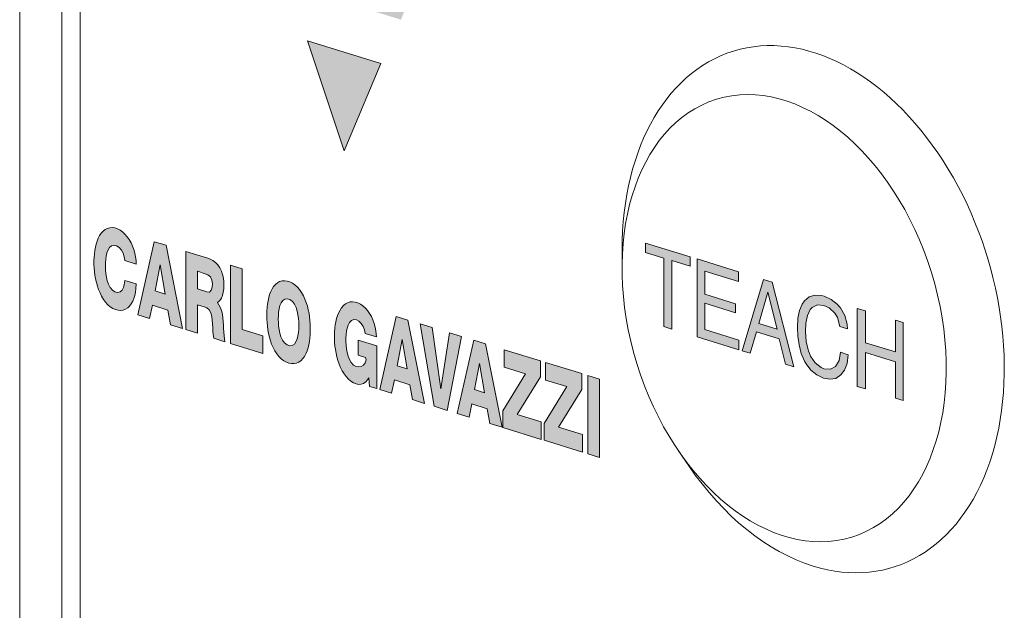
# Model space of a CAD drawing. Header units: millimetres. Extents: x -556 to 0, y 0 to 403.
# Tile 9 of 30: x -514 to -501, y 203 to 211. Entities that reach past the tile are written whole.
import ezdxf

# ---------------------------------------------------------------- set-up
doc = ezdxf.new("R2010")
doc.units = ezdxf.units.MM
doc.header["$LTSCALE"] = 2

# ---------------------------------------------------------------- blocks, each defined once
blk = doc.blocks.new('CGI1005-00')
h = blk.add_hatch(color=31)
h.dxf.hatch_style = 1
h.paths.add_polyline_path([(-508.56910341, 212.38628522), (-511.03535044, 213.14839746), (-510.54737605, 211.66232174), (-509.06266394, 211.20570789)])
h.paths.add_polyline_path([(-509.33299086, 210.61732208), (-510.3153036, 210.92087341), (-509.82492505, 209.44803528)])
h = blk.add_hatch(color=31)
h.dxf.hatch_style = 1
h.paths.add_polyline_path([(-512.70613504, 208.25497302), (-512.73334392, 208.29369444), (-512.76321506, 208.32830034), (-512.795292, 208.35812626), (-512.82906561, 208.38249791), (-512.86395558, 208.40070466), (-512.89927764, 208.41209829), (-512.93430353, 208.41675108), (-512.96830178, 208.41436935), (-513.00054059, 208.40491518), (-513.03041188, 208.38877901), (-513.05751189, 208.36666373), (-513.08164946, 208.33941333), (-513.10279875, 208.30786964), (-513.12103798, 208.27279029), (-513.13649842, 208.2348191), (-513.14933035, 208.19448764), (-513.1596835, 208.15223002), (-513.16769725, 208.1084012), (-513.17349692, 208.06329345), (-513.17719294, 208.01715127), (-513.17888189, 207.97018203), (-513.17864199, 207.92256333), (-513.1764583, 207.87443422), (-513.17224548, 207.82592682), (-513.16590417, 207.7771949), (-513.15732054, 207.72842155), (-513.14636627, 207.67983469), (-513.13289926, 207.63171855), (-513.11676871, 207.58443564), (-513.09782681, 207.53845202), (-513.07595112, 207.49436369), (-513.05108313, 207.4529172), (-513.02328288, 207.41500274), (-512.99278846, 207.38159313), (-512.96005687, 207.35361545), (-512.92573717, 207.33176572), (-512.89057328, 207.31635834), (-512.85526858, 207.30724768), (-512.82045487, 207.30454945), (-512.78684018, 207.30875324), (-512.75518492, 207.32004329), (-512.72618774, 207.33821386), (-512.70038356, 207.36268965), (-512.67807702, 207.39264646), (-512.65935175, 207.42716231), (-512.64412088, 207.46534421), (-512.63219063, 207.50640152), (-512.62331416, 207.54967273), (-512.61722881, 207.59462295), (-512.61223397, 207.65962255), (-512.76670176, 207.70735572), (-512.77344262, 207.65174401), (-512.78450104, 207.61005349), (-512.80284627, 207.5752487), (-512.82945094, 207.55252315), (-512.86236152, 207.54598332), (-512.89755475, 207.55439741), (-512.93166094, 207.57659782), (-512.96099205, 207.61182575), (-512.98351838, 207.65527159), (-512.99978595, 207.70244574), (-513.0111064, 207.75095645), (-513.0185632, 207.79972228), (-513.02288961, 207.84824306), (-513.02454588, 207.89624896), (-513.02376511, 207.94354373), (-513.02042549, 207.98984545), (-513.01414271, 208.03468936), (-513.00428909, 208.07729079), (-512.98990993, 208.11623666), (-512.96972716, 208.14891632), (-512.94272054, 208.17097134), (-512.90988519, 208.17782088), (-512.87468988, 208.16925969), (-512.840346, 208.1480866), (-512.81025126, 208.11426662), (-512.7878136, 208.07085275), (-512.77391808, 208.02296509), (-512.76674482, 207.97490123), (-512.61290567, 207.92736231), (-512.61534056, 207.97553677), (-512.62124119, 208.02422471), (-512.63080594, 208.07293521), (-512.64414298, 208.12106733), (-512.66124722, 208.1679374), (-512.68199153, 208.21281708)])
h.paths.add_polyline_path([(-512.21275394, 208.17852), (-512.36966093, 208.22700693), (-512.59148033, 207.24587181), (-512.43273486, 207.19681677), (-512.39539962, 207.37368384), (-512.18871231, 207.30981395), (-512.1522256, 207.11013464), (-511.99114667, 207.06035851)])
h.paths.add_polyline_path([(-512.29165666, 207.91657782), (-512.22526973, 207.52387606), (-512.35969073, 207.56541443)], flags=16)
h.paths.add_polyline_path([(-511.61880707, 207.99330493), (-511.6541205, 208.00589277), (-511.9463161, 208.09618618), (-511.9463161, 207.0465051), (-511.79195469, 206.9988048), (-511.79195469, 207.38122463), (-511.70025166, 207.35288683), (-511.66491639, 207.3412327), (-511.63236386, 207.31415955), (-511.61053151, 207.27053513), (-511.59878758, 207.22216347), (-511.59265875, 207.17346432), (-511.58944633, 207.12512542), (-511.58731811, 207.07700836), (-511.58474775, 207.02875631), (-511.58049205, 206.98023525), (-511.57128397, 206.9306138), (-511.42324708, 206.88486789), (-511.43445313, 206.96357075), (-511.4384402, 207.01204844), (-511.44096427, 207.06025892), (-511.44265162, 207.10827872), (-511.4450128, 207.15644467), (-511.44968014, 207.20501433), (-511.45716811, 207.2537843), (-511.46864355, 207.3022666), (-511.48600905, 207.34893249), (-511.52422254, 207.409131), (-511.49121598, 207.43657112), (-511.47026715, 207.46829611), (-511.4549765, 207.50638491), (-511.44466215, 207.54864308), (-511.43869845, 207.59364396), (-511.43663953, 207.64045783), (-511.43827046, 207.68845131), (-511.44405999, 207.7371167), (-511.45477067, 207.7856919), (-511.47100121, 207.83287721), (-511.4928717, 207.87689665), (-511.51979731, 207.91590969), (-511.55062326, 207.94859384), (-511.58401162, 207.97438104)])
h.paths.add_polyline_path([(-511.79195469, 207.82945757), (-511.68586875, 207.79667521), (-511.65062272, 207.78346357), (-511.61869754, 207.75427202), (-511.59805894, 207.7099287), (-511.59116666, 207.66140162), (-511.59357755, 207.61479287), (-511.60572045, 207.57419068), (-511.63189361, 207.5513702), (-511.66644511, 207.55405011), (-511.79195469, 207.5928347)], flags=16)
h.paths.add_polyline_path([(-511.19261098, 207.86327849), (-511.3469724, 207.91097879), (-511.3469724, 206.86158303), (-510.91613223, 206.7284461), (-510.91613223, 206.96354727), (-511.19261098, 207.0489839)])
h.paths.add_polyline_path([(-510.39454282, 207.54470088), (-510.42159247, 207.58362422), (-510.45153871, 207.61807827), (-510.48389311, 207.64714013), (-510.51796992, 207.67018436), (-510.55301488, 207.68701483), (-510.58834644, 207.69781914), (-510.62336963, 207.70240136), (-510.65739706, 207.70015848), (-510.68967589, 207.69083737), (-510.71952621, 207.67465646), (-510.74646877, 207.65224788), (-510.77027041, 207.62448234), (-510.79090839, 207.59228132), (-510.80849773, 207.5564913), (-510.82322306, 207.51782953), (-510.83529036, 207.47688161), (-510.84490417, 207.43410201), (-510.85224728, 207.38986393), (-510.85748237, 207.3444602), (-510.86074984, 207.29812647), (-510.86216948, 207.25105477), (-510.8622507, 207.23649367), (-510.86137687, 207.18869027), (-510.8586887, 207.14044997), (-510.85407277, 207.09188417), (-510.84739576, 207.04313131), (-510.83850251, 206.99436861), (-510.82721536, 206.94582779), (-510.81333718, 206.89781789), (-510.79666081, 206.85075344), (-510.77699088, 206.80518752), (-510.75418434, 206.76184068), (-510.7282111, 206.72160103), (-510.69923213, 206.68547465), (-510.667649, 206.65443926), (-510.63408917, 206.62924604), (-510.59929951, 206.61024876), (-510.56399977, 206.59736557), (-510.52880029, 206.59054123), (-510.49434585, 206.59036775), (-510.46138216, 206.5972447), (-510.43062997, 206.61111705), (-510.40264927, 206.63147654), (-510.37775698, 206.65750888), (-510.35603988, 206.68828978), (-510.33742082, 206.7229367), (-510.32173204, 206.76068511), (-510.30877014, 206.80090742), (-510.29832935, 206.8431018), (-510.29021829, 206.88687052), (-510.28426677, 206.93189765), (-510.28032715, 206.97792982), (-510.27827315, 207.02476131), (-510.27799872, 207.07222195), (-510.27948096, 207.12018464), (-510.28281372, 207.16854859), (-510.28811752, 207.21719409), (-510.29553358, 207.26597108), (-510.30522555, 207.31468585), (-510.317379, 207.36308241), (-510.33219706, 207.41081927), (-510.34988665, 207.45743649), (-510.37063132, 207.50232455)])
h.paths.add_polyline_path([(-510.58695305, 207.46140271), (-510.55172547, 207.45024756), (-510.51834219, 207.42499212), (-510.490415, 207.38752229), (-510.46933712, 207.34296748), (-510.45424236, 207.29536313), (-510.44383031, 207.24673332), (-510.43709755, 207.1979894), (-510.43337836, 207.14956464), (-510.432261, 207.10170108), (-510.43357764, 207.05459897), (-510.43752083, 207.0085748), (-510.44451909, 206.96414454), (-510.45526128, 206.92219152), (-510.47077892, 206.88432322), (-510.49237996, 206.85349884), (-510.52082722, 206.8343947), (-510.55449793, 206.83105487), (-510.58972236, 206.84278361), (-510.62295329, 206.86860359), (-510.65061795, 206.90645001), (-510.6714459, 206.95117515), (-510.6863475, 206.99883873), (-510.69661463, 207.04748466), (-510.70323268, 207.0962248), (-510.7068544, 207.14463581), (-510.70788929, 207.18879337), (-510.7066702, 207.23593153), (-510.70283252, 207.28200496), (-510.69595615, 207.32650642), (-510.68536405, 207.36857063), (-510.67003984, 207.40662702), (-510.64868271, 207.43778282), (-510.62048424, 207.45742214)], flags=16)
h.paths.add_polyline_path([(-509.57274949, 207.36497974), (-509.60680408, 207.38814288), (-509.64181407, 207.40532266), (-509.67714202, 207.41623926), (-509.71213163, 207.42052244), (-509.74605378, 207.4177604), (-509.77817977, 207.40793756), (-509.80791101, 207.39146342), (-509.83485556, 207.36905149), (-509.85883172, 207.34154886), (-509.87982055, 207.30979482), (-509.8979044, 207.27454178), (-509.91321656, 207.23642787), (-509.92590801, 207.1959794), (-509.93612841, 207.15362608), (-509.9440168, 207.10971918), (-509.94969793, 207.0645485), (-509.95328174, 207.01835564), (-509.95486425, 206.97134669), (-509.95452153, 206.9236971), (-509.95223217, 206.87554422), (-509.94790957, 206.82702076), (-509.94145346, 206.77828183), (-509.93274925, 206.72951364), (-509.92166725, 206.68094469), (-509.90806424, 206.63286256), (-509.89178904, 206.58563561), (-509.87269405, 206.5397362), (-509.85065911, 206.49576893), (-509.82563041, 206.45448886), (-509.79767599, 206.41679278), (-509.76704649, 206.38365611), (-509.73421063, 206.35599676), (-509.69982529, 206.33449144), (-509.66463648, 206.3194305), (-509.62942769, 206.31194799), (-509.59534682, 206.31379648), (-509.5636213, 206.32481274), (-509.5354255, 206.34466579), (-509.51168895, 206.37247915), (-509.49395959, 206.3995132), (-509.48516024, 206.28596612), (-509.38552889, 206.25517834), (-509.38552889, 206.830092), (-509.6345719, 206.90705052), (-509.6345719, 206.70419017), (-509.53942202, 206.67478724), (-509.53085069, 206.64229711), (-509.54414471, 206.60247181), (-509.56586614, 206.57187291), (-509.59468973, 206.55354323), (-509.62797811, 206.54819094), (-509.66308832, 206.55427137), (-509.69788161, 206.57227296), (-509.72897187, 206.60404029), (-509.7535421, 206.64561211), (-509.77153429, 206.69201229), (-509.7841985, 206.74027889), (-509.79271665, 206.78904024), (-509.79791741, 206.83766872), (-509.80033216, 206.88584664), (-509.80026729, 206.93337095), (-509.7977119, 206.98000182), (-509.79234596, 207.02533697), (-509.7836238, 207.06870422), (-509.77069483, 207.1089313), (-509.75236271, 207.14382979), (-509.72739922, 207.16956817), (-509.69600141, 207.18122355), (-509.66111477, 207.17687529), (-509.62622172, 207.15937031), (-509.59423217, 207.12968585), (-509.56860224, 207.08933369), (-509.55217655, 207.04238116), (-509.54327753, 206.9963896), (-509.38952087, 206.94887618), (-509.39983076, 207.03213774), (-509.4090999, 207.08087124), (-509.42189568, 207.1291283), (-509.43842362, 207.17623919), (-509.45874859, 207.22138786), (-509.48274754, 207.26367222), (-509.51009577, 207.30219849), (-509.54029772, 207.33617693)])
h.paths.add_polyline_path([(-508.96883087, 207.17609264), (-509.12573786, 207.22457957), (-509.34755726, 206.24344446), (-509.18881179, 206.19438941), (-509.15147655, 206.37125648), (-508.94478924, 206.30738659), (-508.90830253, 206.10770728), (-508.7472236, 206.05793115)])
h.paths.add_polyline_path([(-509.04773359, 206.91415047), (-508.98134666, 206.5214487), (-509.11576766, 206.56298708)], flags=16)
h.paths.add_polyline_path([(-508.64511738, 207.07605967), (-508.80633773, 207.1258795), (-508.6193787, 206.01842491), (-508.44175347, 205.96353569), (-508.25005683, 206.95397925), (-508.41106504, 207.00373352), (-508.52805561, 206.2539877)])
h.paths.add_polyline_path([(-507.92959603, 206.85495142), (-508.08650303, 206.90343835), (-508.30832242, 205.92230323), (-508.14957695, 205.87324818), (-508.11224171, 206.05011526), (-507.9055544, 205.98624536), (-507.86906769, 205.78656605), (-507.70798877, 205.73678993)])
h.paths.add_polyline_path([(-508.00849875, 206.59300924), (-507.94211182, 206.20030748), (-508.07653282, 206.24184585)], flags=16)
h.paths.add_polyline_path([(-507.67807815, 206.77722812), (-507.67807815, 206.54203184), (-507.39254843, 206.45379831), (-507.69632151, 205.95687304), (-507.69632151, 205.73346986), (-507.18253772, 205.57470194), (-507.18253772, 205.80980311), (-507.50462486, 205.90933351), (-507.19335645, 206.41573569), (-507.19335645, 206.62744088)])
h.paths.add_polyline_path([(-507.12441354, 206.60613634), (-507.12441354, 206.37094007), (-506.83888382, 206.28270653), (-507.1426569, 205.78578127), (-507.1426569, 205.56237809), (-506.62887311, 205.40361017), (-506.62887311, 205.63871134), (-506.95096025, 205.73824174), (-506.63969184, 206.24464392), (-506.63969184, 206.4563491)])
h.paths.add_polyline_path([(-506.40146757, 206.38273375), (-506.55582898, 206.43043405), (-506.55582898, 205.38075297), (-506.40146757, 205.33305268)])
h = blk.add_hatch(color=31)
h.dxf.hatch_style = 1
h.paths.add_polyline_path([(-505.18698837, 208.02391574), (-505.78456088, 208.2085758), (-505.78456088, 208.08268987), (-505.53977214, 208.00704599), (-505.53977214, 207.08711034), (-505.43177711, 207.05373804), (-505.43177711, 207.97367369), (-505.18698837, 207.89802981)])
h.paths.add_polyline_path([(-505.09339268, 207.99499308), (-505.09339268, 206.9491715), (-504.53181851, 206.77563554), (-504.53181851, 206.90636324), (-504.98899748, 207.04763931), (-504.98899748, 207.40108827), (-504.57501652, 207.27316112), (-504.57501652, 207.39420528), (-504.98899748, 207.52213243), (-504.98899748, 207.83200549), (-504.53901818, 207.69295424), (-504.53901818, 207.82368194)])
h.paths.add_polyline_path([(-504.08543904, 207.68351828), (-504.20063375, 207.7191154), (-504.4886205, 206.76228662), (-504.38062547, 206.72891432), (-504.29782927, 207.01804372), (-503.99184335, 206.92348887), (-503.90904716, 206.58318861), (-503.79385246, 206.54759149)])
h.paths.add_polyline_path([(-504.1430364, 207.55122207), (-504.02064203, 207.05343231), (-504.26543076, 207.12907619)], flags=16)
h.paths.add_polyline_path([(-503.38707117, 207.49676133), (-503.42666935, 207.50415608), (-503.51306538, 207.51148685), (-503.5886619, 207.4864298), (-503.64985908, 207.43271427), (-503.68225759, 207.38946653), (-503.71825594, 207.30375529), (-503.73985494, 207.19906912), (-503.74705461, 207.07056625), (-503.74345478, 206.96293497), (-503.72545561, 206.84117053), (-503.69665693, 206.72575238), (-503.65345892, 206.62525166), (-503.63185991, 206.5895266), (-503.56706289, 206.50171849), (-503.48786654, 206.43851134), (-503.39787068, 206.39617579), (-503.31147465, 206.38400325), (-503.23227829, 206.3934226), (-503.16388144, 206.44007154), (-503.11708359, 206.50307847), (-503.08108525, 206.59363147), (-503.06668591, 206.71022599), (-503.17108111, 206.74248588), (-503.18908028, 206.63184554), (-503.23587813, 206.5543133), (-503.30427498, 206.51734789), (-503.39067101, 206.5198369), (-503.43026919, 206.53691518), (-503.50946554, 206.60012233), (-503.57066273, 206.6916598), (-503.60306124, 206.77429799), (-503.63185991, 206.88971613), (-503.63905958, 207.02266865), (-503.63545975, 207.13291687), (-503.6102609, 207.23649063), (-503.57426256, 207.31736009), (-503.54906372, 207.34346559), (-503.47706703, 207.37931859), (-503.39067101, 207.37198781), (-503.32227415, 207.34116849), (-503.24667763, 207.26939021), (-503.21067929, 207.20984845), (-503.17828078, 207.08847613), (-503.07388558, 207.05621624), (-503.08108525, 207.12138402), (-503.11348376, 207.23791458), (-503.17108111, 207.33802317), (-503.21427912, 207.39010622), (-503.29347548, 207.45331337)])
h.paths.add_polyline_path([(-502.83629651, 207.297512), (-502.94429154, 207.3308843), (-502.94429154, 206.28506273), (-502.83629651, 206.25169043), (-502.83629651, 206.74070885), (-502.43311506, 206.61611893), (-502.43311506, 206.12710051), (-502.32871986, 206.09484062), (-502.32871986, 207.14066219), (-502.43311506, 207.17292208), (-502.43311506, 206.74684663), (-502.83629651, 206.87143655)])
at = {"color": 0, "linetype": 'Continuous', "lineweight": 0, "extrusion": (-0.707107, -0.218508, 0.672499)}
blk.add_line((-514.17488385, 171.92179357), (-514.17488385, 225.43923963), dxfattribs=at)
at = {"linetype": 'Continuous', "lineweight": 0, "extrusion": (-0.707107, -0.218508, 0.672499)}
for p, q in [((-513.6120249, 216.55105762), (-513.6120249, 180.41091)), ((-513.36453752, 180.44753743), (-513.36453752, 216.49257939))]:
    blk.add_line(p, q, dxfattribs=at)
at = {"color": 31, "linetype": 'Continuous', "lineweight": 0, "extrusion": (-0.707107, -0.218508, 0.672499)}
for p, q in [((-513.36453752, 180.44753743), (-513.36453752, 216.49257939)), ((-509.82492505, 209.44803528), (-510.3153036, 210.92087341)), ((-510.3153036, 210.92087341), (-509.33299086, 210.61732208)), ((-509.33299086, 210.61732208), (-509.82492505, 209.44803528)), ((-513.10279875, 208.30786964), (-513.08164946, 208.33941333)), ((-513.08164946, 208.33941333), (-513.05751189, 208.36666373)), ((-513.05751189, 208.36666373), (-513.03041188, 208.38877901)), ((-513.03041188, 208.38877901), (-513.00054059, 208.40491518)), ((-513.00054059, 208.40491518), (-512.96830178, 208.41436935)), ((-512.96830178, 208.41436935), (-512.93430353, 208.41675108)), ((-512.93430353, 208.41675108), (-512.89927764, 208.41209829)), ((-512.89927764, 208.41209829), (-512.86395558, 208.40070466)), ((-512.86395558, 208.40070466), (-512.82906561, 208.38249791)), ((-512.82906561, 208.38249791), (-512.795292, 208.35812626)), ((-512.795292, 208.35812626), (-512.76321506, 208.32830034)), ((-512.76321506, 208.32830034), (-512.73334392, 208.29369444)), ((-513.1596835, 208.15223002), (-513.14933035, 208.19448764)), ((-513.14933035, 208.19448764), (-513.13649842, 208.2348191)), ((-513.13649842, 208.2348191), (-513.12103798, 208.27279029)), ((-513.12103798, 208.27279029), (-513.10279875, 208.30786964)), ((-512.73334392, 208.29369444), (-512.70613504, 208.25497302)), ((-512.70613504, 208.25497302), (-512.68199153, 208.21281708)), ((-512.68199153, 208.21281708), (-512.66124722, 208.1679374)), ((-512.59148033, 207.24587181), (-512.36966093, 208.22700693)), ((-512.36966093, 208.22700693), (-512.21275394, 208.17852)), ((-505.78456088, 208.2085758), (-505.18698837, 208.02391574)), ((-505.78456088, 208.08268987), (-505.78456088, 208.2085758)), ((-513.17719294, 208.01715127), (-513.17349692, 208.06329345)), ((-513.17349692, 208.06329345), (-513.16769725, 208.1084012)), ((-513.16769725, 208.1084012), (-513.1596835, 208.15223002)), ((-513.00428909, 208.07729079), (-513.01414271, 208.03468936)), ((-512.98990993, 208.11623666), (-513.00428909, 208.07729079)), ((-512.96972716, 208.14891632), (-512.98990993, 208.11623666)), ((-512.94272054, 208.17097134), (-512.96972716, 208.14891632)), ((-512.90988519, 208.17782088), (-512.94272054, 208.17097134)), ((-512.87468988, 208.16925969), (-512.90988519, 208.17782088)), ((-512.840346, 208.1480866), (-512.87468988, 208.16925969)), ((-512.81025126, 208.11426662), (-512.840346, 208.1480866)), ((-512.7878136, 208.07085275), (-512.81025126, 208.11426662)), ((-512.77391808, 208.02296509), (-512.7878136, 208.07085275)), ((-512.66124722, 208.1679374), (-512.64414298, 208.12106733)), ((-512.64414298, 208.12106733), (-512.63080594, 208.07293521)), ((-512.63080594, 208.07293521), (-512.62124119, 208.02422471)), ((-512.21275394, 208.17852), (-511.99114667, 207.06035851)), ((-511.9463161, 208.09618618), (-511.6541205, 208.00589277)), ((-511.9463161, 207.0465051), (-511.9463161, 208.09618618)), ((-506.09849496, 207.87257542), (-506.09849496, 208.11293423)), ((-505.53977214, 208.00704599), (-505.78456088, 208.08268987)), ((-513.17888189, 207.97018203), (-513.17719294, 208.01715127)), ((-513.17864199, 207.92256333), (-513.17888189, 207.97018203)), ((-513.02376511, 207.94354373), (-513.02454588, 207.89624896)), ((-513.02042549, 207.98984545), (-513.02376511, 207.94354373)), ((-513.01414271, 208.03468936), (-513.02042549, 207.98984545)), ((-512.76674482, 207.97490123), (-512.77391808, 208.02296509)), ((-512.61290567, 207.92736231), (-512.76674482, 207.97490123)), ((-512.62124119, 208.02422471), (-512.61534056, 207.97553677)), ((-512.61534056, 207.97553677), (-512.61290567, 207.92736231)), ((-511.6541205, 208.00589277), (-511.61880707, 207.99330493)), ((-511.61880707, 207.99330493), (-511.58401162, 207.97438104)), ((-511.58401162, 207.97438104), (-511.55062326, 207.94859384)), ((-511.55062326, 207.94859384), (-511.51979731, 207.91590969)), ((-505.53977214, 207.08711034), (-505.53977214, 208.00704599)), ((-505.43177711, 207.97367369), (-505.43177711, 207.05373804)), ((-505.18698837, 207.89802981), (-505.43177711, 207.97367369)), ((-505.18698837, 208.02391574), (-505.18698837, 207.89802981)), ((-505.09339268, 207.99499308), (-504.53901818, 207.82368194)), ((-505.09339268, 206.9491715), (-505.09339268, 207.99499308)), ((-513.1764583, 207.87443422), (-513.17864199, 207.92256333)), ((-513.17224548, 207.82592682), (-513.1764583, 207.87443422)), ((-513.16590417, 207.7771949), (-513.17224548, 207.82592682)), ((-513.02454588, 207.89624896), (-513.02288961, 207.84824306)), ((-513.02288961, 207.84824306), (-513.0185632, 207.79972228)), ((-513.0185632, 207.79972228), (-513.0111064, 207.75095645)), ((-512.35969073, 207.56541443), (-512.29165666, 207.91657782)), ((-512.29165666, 207.91657782), (-512.22526973, 207.52387606)), ((-511.79195469, 207.5928347), (-511.79195469, 207.82945757)), ((-511.79195469, 207.82945757), (-511.68586875, 207.79667521)), ((-511.51979731, 207.91590969), (-511.4928717, 207.87689665)), ((-511.4928717, 207.87689665), (-511.47100121, 207.83287721)), ((-511.47100121, 207.83287721), (-511.45477067, 207.7856919)), ((-511.3469724, 207.91097879), (-511.19261098, 207.86327849)), ((-511.3469724, 206.86158303), (-511.3469724, 207.91097879)), ((-511.19261098, 207.86327849), (-511.19261098, 207.0489839)), ((-504.98899748, 207.83200549), (-504.98899748, 207.52213243)), ((-504.53901818, 207.69295424), (-504.98899748, 207.83200549)), ((-504.53901818, 207.82368194), (-504.53901818, 207.69295424)), ((-513.15732054, 207.72842155), (-513.16590417, 207.7771949)), ((-513.14636627, 207.67983469), (-513.15732054, 207.72842155)), ((-513.13289926, 207.63171855), (-513.14636627, 207.67983469)), ((-513.0111064, 207.75095645), (-512.99978595, 207.70244574)), ((-512.99978595, 207.70244574), (-512.98351838, 207.65527159)), ((-512.77344262, 207.65174401), (-512.76670176, 207.70735572)), ((-512.76670176, 207.70735572), (-512.61223397, 207.65962255)), ((-511.68586875, 207.79667521), (-511.65062272, 207.78346357)), ((-511.65062272, 207.78346357), (-511.61869754, 207.75427202)), ((-511.61869754, 207.75427202), (-511.59805894, 207.7099287)), ((-511.59805894, 207.7099287), (-511.59116666, 207.66140162)), ((-511.45477067, 207.7856919), (-511.44405999, 207.7371167)), ((-511.44405999, 207.7371167), (-511.43827046, 207.68845131)), ((-511.43827046, 207.68845131), (-511.43663953, 207.64045783)), ((-510.74646877, 207.65224788), (-510.71952621, 207.67465646)), ((-510.71952621, 207.67465646), (-510.68967589, 207.69083737)), ((-510.68967589, 207.69083737), (-510.65739706, 207.70015848)), ((-510.65739706, 207.70015848), (-510.62336963, 207.70240136)), ((-510.62336963, 207.70240136), (-510.58834644, 207.69781914)), ((-510.58834644, 207.69781914), (-510.55301488, 207.68701483)), ((-510.55301488, 207.68701483), (-510.51796992, 207.67018436)), ((-510.51796992, 207.67018436), (-510.48389311, 207.64714013)), ((-504.4886205, 206.76228662), (-504.20063375, 207.7191154)), ((-504.20063375, 207.7191154), (-504.08543904, 207.68351828)), ((-504.08543904, 207.68351828), (-503.79385246, 206.54759149)), ((-513.11676871, 207.58443564), (-513.13289926, 207.63171855)), ((-513.09782681, 207.53845202), (-513.11676871, 207.58443564)), ((-513.07595112, 207.49436369), (-513.09782681, 207.53845202)), ((-512.98351838, 207.65527159), (-512.96099205, 207.61182575)), ((-512.96099205, 207.61182575), (-512.93166094, 207.57659782)), ((-512.93166094, 207.57659782), (-512.89755475, 207.55439741)), ((-512.89755475, 207.55439741), (-512.86236152, 207.54598332)), ((-512.86236152, 207.54598332), (-512.82945094, 207.55252315)), ((-512.82945094, 207.55252315), (-512.80284627, 207.5752487)), ((-512.80284627, 207.5752487), (-512.78450104, 207.61005349)), ((-512.78450104, 207.61005349), (-512.77344262, 207.65174401)), ((-512.62331416, 207.54967273), (-512.63219063, 207.50640152)), ((-512.61722881, 207.59462295), (-512.62331416, 207.54967273)), ((-512.61223397, 207.65962255), (-512.61722881, 207.59462295)), ((-512.22526973, 207.52387606), (-512.35969073, 207.56541443)), ((-511.66644511, 207.55405011), (-511.79195469, 207.5928347)), ((-511.63189361, 207.5513702), (-511.66644511, 207.55405011)), ((-511.60572045, 207.57419068), (-511.63189361, 207.5513702)), ((-511.59357755, 207.61479287), (-511.60572045, 207.57419068)), ((-511.59116666, 207.66140162), (-511.59357755, 207.61479287)), ((-511.44466215, 207.54864308), (-511.4549765, 207.50638491)), ((-511.43869845, 207.59364396), (-511.44466215, 207.54864308)), ((-511.43663953, 207.64045783), (-511.43869845, 207.59364396)), ((-510.82322306, 207.51782953), (-510.80849773, 207.5564913)), ((-510.80849773, 207.5564913), (-510.79090839, 207.59228132)), ((-510.79090839, 207.59228132), (-510.77027041, 207.62448234)), ((-510.77027041, 207.62448234), (-510.74646877, 207.65224788)), ((-510.48389311, 207.64714013), (-510.45153871, 207.61807827)), ((-510.45153871, 207.61807827), (-510.42159247, 207.58362422)), ((-510.42159247, 207.58362422), (-510.39454282, 207.54470088)), ((-510.39454282, 207.54470088), (-510.37063132, 207.50232455)), ((-504.1430364, 207.55122207), (-504.26543076, 207.12907619)), ((-504.02064203, 207.05343231), (-504.1430364, 207.55122207)), ((-513.05108313, 207.4529172), (-513.07595112, 207.49436369)), ((-513.02328288, 207.41500274), (-513.05108313, 207.4529172)), ((-512.99278846, 207.38159313), (-513.02328288, 207.41500274)), ((-512.65935175, 207.42716231), (-512.67807702, 207.39264646)), ((-512.64412088, 207.46534421), (-512.65935175, 207.42716231)), ((-512.63219063, 207.50640152), (-512.64412088, 207.46534421)), ((-511.49121598, 207.43657112), (-511.52422254, 207.409131)), ((-511.52422254, 207.409131), (-511.48600905, 207.34893249)), ((-511.47026715, 207.46829611), (-511.49121598, 207.43657112)), ((-511.4549765, 207.50638491), (-511.47026715, 207.46829611)), ((-510.85224728, 207.38986393), (-510.84490417, 207.43410201)), ((-510.84490417, 207.43410201), (-510.83529036, 207.47688161)), ((-510.83529036, 207.47688161), (-510.82322306, 207.51782953)), ((-510.68536405, 207.36857063), (-510.67003984, 207.40662702)), ((-510.67003984, 207.40662702), (-510.64868271, 207.43778282)), ((-510.64868271, 207.43778282), (-510.62048424, 207.45742214)), ((-510.62048424, 207.45742214), (-510.58695305, 207.46140271)), ((-510.58695305, 207.46140271), (-510.55172547, 207.45024756)), ((-510.55172547, 207.45024756), (-510.51834219, 207.42499212)), ((-510.51834219, 207.42499212), (-510.490415, 207.38752229)), ((-510.37063132, 207.50232455), (-510.34988665, 207.45743649)), ((-510.34988665, 207.45743649), (-510.33219706, 207.41081927)), ((-510.33219706, 207.41081927), (-510.317379, 207.36308241)), ((-509.80791101, 207.39146342), (-509.77817977, 207.40793756)), ((-509.77817977, 207.40793756), (-509.74605378, 207.4177604)), ((-509.74605378, 207.4177604), (-509.71213163, 207.42052244)), ((-509.71213163, 207.42052244), (-509.67714202, 207.41623926)), ((-509.67714202, 207.41623926), (-509.64181407, 207.40532266)), ((-509.64181407, 207.40532266), (-509.60680408, 207.38814288)), ((-504.98899748, 207.52213243), (-504.57501652, 207.39420528)), ((-503.68225759, 207.38946653), (-503.64985908, 207.43271427)), ((-503.64985908, 207.43271427), (-503.5886619, 207.4864298)), ((-503.5886619, 207.4864298), (-503.51306538, 207.51148685)), ((-503.51306538, 207.51148685), (-503.42666935, 207.50415608)), ((-503.42666935, 207.50415608), (-503.38707117, 207.49676133)), ((-503.38707117, 207.49676133), (-503.29347548, 207.45331337)), ((-503.29347548, 207.45331337), (-503.21427912, 207.39010622)), ((-512.96005687, 207.35361545), (-512.99278846, 207.38159313)), ((-512.92573717, 207.33176572), (-512.96005687, 207.35361545)), ((-512.89057328, 207.31635834), (-512.92573717, 207.33176572)), ((-512.85526858, 207.30724768), (-512.89057328, 207.31635834)), ((-512.82045487, 207.30454945), (-512.85526858, 207.30724768)), ((-512.78684018, 207.30875324), (-512.82045487, 207.30454945)), ((-512.75518492, 207.32004329), (-512.78684018, 207.30875324)), ((-512.72618774, 207.33821386), (-512.75518492, 207.32004329)), ((-512.70038356, 207.36268965), (-512.72618774, 207.33821386)), ((-512.67807702, 207.39264646), (-512.70038356, 207.36268965)), ((-512.39539962, 207.37368384), (-512.43273486, 207.19681677)), ((-512.18871231, 207.30981395), (-512.39539962, 207.37368384)), ((-512.1522256, 207.11013464), (-512.18871231, 207.30981395)), ((-511.79195469, 207.38122463), (-511.79195469, 206.9988048)), ((-511.70025166, 207.35288683), (-511.79195469, 207.38122463)), ((-511.66491639, 207.3412327), (-511.70025166, 207.35288683)), ((-511.63236386, 207.31415955), (-511.66491639, 207.3412327)), ((-511.61053151, 207.27053513), (-511.63236386, 207.31415955)), ((-511.59878758, 207.22216347), (-511.61053151, 207.27053513)), ((-511.48600905, 207.34893249), (-511.46864355, 207.3022666)), ((-511.46864355, 207.3022666), (-511.45716811, 207.2537843)), ((-510.86216948, 207.25105477), (-510.86074984, 207.29812647)), ((-510.86074984, 207.29812647), (-510.85748237, 207.3444602)), ((-510.85748237, 207.3444602), (-510.85224728, 207.38986393)), ((-510.7066702, 207.23593153), (-510.70283252, 207.28200496)), ((-510.70283252, 207.28200496), (-510.69595615, 207.32650642)), ((-510.69595615, 207.32650642), (-510.68536405, 207.36857063)), ((-510.490415, 207.38752229), (-510.46933712, 207.34296748)), ((-510.46933712, 207.34296748), (-510.45424236, 207.29536313)), ((-510.45424236, 207.29536313), (-510.44383031, 207.24673332)), ((-510.317379, 207.36308241), (-510.30522555, 207.31468585)), ((-510.30522555, 207.31468585), (-510.29553358, 207.26597108)), ((-509.91321656, 207.23642787), (-509.8979044, 207.27454178)), ((-509.8979044, 207.27454178), (-509.87982055, 207.30979482)), ((-509.87982055, 207.30979482), (-509.85883172, 207.34154886)), ((-509.85883172, 207.34154886), (-509.83485556, 207.36905149)), ((-509.83485556, 207.36905149), (-509.80791101, 207.39146342)), ((-509.60680408, 207.38814288), (-509.57274949, 207.36497974)), ((-509.57274949, 207.36497974), (-509.54029772, 207.33617693)), ((-509.54029772, 207.33617693), (-509.51009577, 207.30219849)), ((-509.51009577, 207.30219849), (-509.48274754, 207.26367222)), ((-504.98899748, 207.40108827), (-504.98899748, 207.04763931)), ((-504.57501652, 207.27316112), (-504.98899748, 207.40108827)), ((-504.57501652, 207.39420528), (-504.57501652, 207.27316112)), ((-503.73985494, 207.19906912), (-503.71825594, 207.30375529)), ((-503.71825594, 207.30375529), (-503.68225759, 207.38946653)), ((-503.57426256, 207.31736009), (-503.6102609, 207.23649063)), ((-503.54906372, 207.34346559), (-503.57426256, 207.31736009)), ((-503.47706703, 207.37931859), (-503.54906372, 207.34346559)), ((-503.39067101, 207.37198781), (-503.47706703, 207.37931859)), ((-503.32227415, 207.34116849), (-503.39067101, 207.37198781)), ((-503.24667763, 207.26939021), (-503.32227415, 207.34116849)), ((-503.21427912, 207.39010622), (-503.17108111, 207.33802317)), ((-503.17108111, 207.33802317), (-503.11348376, 207.23791458)), ((-502.94429154, 207.3308843), (-502.83629651, 207.297512)), ((-502.94429154, 206.28506273), (-502.94429154, 207.3308843)), ((-502.83629651, 207.297512), (-502.83629651, 206.87143655)), ((-512.43273486, 207.19681677), (-512.59148033, 207.24587181)), ((-511.59265875, 207.17346432), (-511.59878758, 207.22216347)), ((-511.58944633, 207.12512542), (-511.59265875, 207.17346432)), ((-511.45716811, 207.2537843), (-511.44968014, 207.20501433)), ((-511.44968014, 207.20501433), (-511.4450128, 207.15644467)), ((-511.4450128, 207.15644467), (-511.44265162, 207.10827872)), ((-510.8622507, 207.23649367), (-510.86216948, 207.25105477)), ((-510.86137687, 207.18869027), (-510.8622507, 207.23649367)), ((-510.8586887, 207.14044997), (-510.86137687, 207.18869027)), ((-510.85407277, 207.09188417), (-510.8586887, 207.14044997)), ((-510.70788929, 207.18879337), (-510.7066702, 207.23593153)), ((-510.7068544, 207.14463581), (-510.70788929, 207.18879337)), ((-510.70323268, 207.0962248), (-510.7068544, 207.14463581)), ((-510.44383031, 207.24673332), (-510.43709755, 207.1979894)), ((-510.43709755, 207.1979894), (-510.43337836, 207.14956464)), ((-510.43337836, 207.14956464), (-510.432261, 207.10170108)), ((-510.29553358, 207.26597108), (-510.28811752, 207.21719409)), ((-510.28811752, 207.21719409), (-510.28281372, 207.16854859)), ((-510.28281372, 207.16854859), (-510.27948096, 207.12018464)), ((-509.9440168, 207.10971918), (-509.93612841, 207.15362608)), ((-509.93612841, 207.15362608), (-509.92590801, 207.1959794)), ((-509.92590801, 207.1959794), (-509.91321656, 207.23642787)), ((-509.75236271, 207.14382979), (-509.77069483, 207.1089313)), ((-509.72739922, 207.16956817), (-509.75236271, 207.14382979)), ((-509.69600141, 207.18122355), (-509.72739922, 207.16956817)), ((-509.66111477, 207.17687529), (-509.69600141, 207.18122355)), ((-509.62622172, 207.15937031), (-509.66111477, 207.17687529)), ((-509.59423217, 207.12968585), (-509.62622172, 207.15937031)), ((-509.48274754, 207.26367222), (-509.45874859, 207.22138786)), ((-509.45874859, 207.22138786), (-509.43842362, 207.17623919)), ((-509.43842362, 207.17623919), (-509.42189568, 207.1291283)), ((-509.34755726, 206.24344446), (-509.12573786, 207.22457957)), ((-509.12573786, 207.22457957), (-508.96883087, 207.17609264)), ((-508.96883087, 207.17609264), (-508.7472236, 206.05793115)), ((-503.74705461, 207.07056625), (-503.73985494, 207.19906912)), ((-503.6102609, 207.23649063), (-503.63545975, 207.13291687)), ((-503.21067929, 207.20984845), (-503.24667763, 207.26939021)), ((-503.17828078, 207.08847613), (-503.21067929, 207.20984845)), ((-503.11348376, 207.23791458), (-503.08108525, 207.12138402)), ((-502.43311506, 207.17292208), (-502.32871986, 207.14066219)), ((-502.43311506, 206.74684663), (-502.43311506, 207.17292208)), ((-502.32871986, 207.14066219), (-502.32871986, 206.09484062)), ((-511.99114667, 207.06035851), (-512.1522256, 207.11013464)), ((-511.79195469, 206.9988048), (-511.9463161, 207.0465051)), ((-511.58731811, 207.07700836), (-511.58944633, 207.12512542)), ((-511.58474775, 207.02875631), (-511.58731811, 207.07700836)), ((-511.58049205, 206.98023525), (-511.58474775, 207.02875631)), ((-511.44265162, 207.10827872), (-511.44096427, 207.06025892)), ((-511.44096427, 207.06025892), (-511.4384402, 207.01204844)), ((-511.4384402, 207.01204844), (-511.43445313, 206.96357075)), ((-511.19261098, 207.0489839), (-510.91613223, 206.96354727)), ((-510.84739576, 207.04313131), (-510.85407277, 207.09188417)), ((-510.83850251, 206.99436861), (-510.84739576, 207.04313131)), ((-510.69661463, 207.04748466), (-510.70323268, 207.0962248)), ((-510.6863475, 206.99883873), (-510.69661463, 207.04748466)), ((-510.43752083, 207.0085748), (-510.44451909, 206.96414454)), ((-510.43357764, 207.05459897), (-510.43752083, 207.0085748)), ((-510.432261, 207.10170108), (-510.43357764, 207.05459897)), ((-510.27827315, 207.02476131), (-510.28032715, 206.97792982)), ((-510.27948096, 207.12018464), (-510.27799872, 207.07222195)), ((-510.27799872, 207.07222195), (-510.27827315, 207.02476131)), ((-509.95486425, 206.97134669), (-509.95328174, 207.01835564)), ((-509.95328174, 207.01835564), (-509.94969793, 207.0645485)), ((-509.94969793, 207.0645485), (-509.9440168, 207.10971918)), ((-509.79234596, 207.02533697), (-509.7977119, 206.98000182)), ((-509.7836238, 207.06870422), (-509.79234596, 207.02533697)), ((-509.77069483, 207.1089313), (-509.7836238, 207.06870422)), ((-509.56860224, 207.08933369), (-509.59423217, 207.12968585)), ((-509.55217655, 207.04238116), (-509.56860224, 207.08933369)), ((-509.54327753, 206.9963896), (-509.55217655, 207.04238116)), ((-509.42189568, 207.1291283), (-509.4090999, 207.08087124)), ((-509.4090999, 207.08087124), (-509.39983076, 207.03213774)), ((-509.39983076, 207.03213774), (-509.38952087, 206.94887618)), ((-508.80633773, 207.1258795), (-508.64511738, 207.07605967)), ((-508.6193787, 206.01842491), (-508.80633773, 207.1258795)), ((-508.64511738, 207.07605967), (-508.52805561, 206.2539877)), ((-505.43177711, 207.05373804), (-505.53977214, 207.08711034)), ((-504.98899748, 207.04763931), (-504.53181851, 206.90636324)), ((-504.29782927, 207.01804372), (-504.38062547, 206.72891432)), ((-503.99184335, 206.92348887), (-504.29782927, 207.01804372)), ((-504.26543076, 207.12907619), (-504.02064203, 207.05343231)), ((-503.74345478, 206.96293497), (-503.74705461, 207.07056625)), ((-503.63545975, 207.13291687), (-503.63905958, 207.02266865)), ((-503.63905958, 207.02266865), (-503.63185991, 206.88971613)), ((-503.07388558, 207.05621624), (-503.17828078, 207.08847613)), ((-503.08108525, 207.12138402), (-503.07388558, 207.05621624)), ((-511.57128397, 206.9306138), (-511.58049205, 206.98023525)), ((-511.42324708, 206.88486789), (-511.57128397, 206.9306138)), ((-511.43445313, 206.96357075), (-511.42324708, 206.88486789)), ((-510.91613223, 206.96354727), (-510.91613223, 206.7284461)), ((-510.82721536, 206.94582779), (-510.83850251, 206.99436861)), ((-510.81333718, 206.89781789), (-510.82721536, 206.94582779)), ((-510.79666081, 206.85075344), (-510.81333718, 206.89781789)), ((-510.6714459, 206.95117515), (-510.6863475, 206.99883873)), ((-510.65061795, 206.90645001), (-510.6714459, 206.95117515)), ((-510.62295329, 206.86860359), (-510.65061795, 206.90645001)), ((-510.47077892, 206.88432322), (-510.49237996, 206.85349884)), ((-510.45526128, 206.92219152), (-510.47077892, 206.88432322)), ((-510.44451909, 206.96414454), (-510.45526128, 206.92219152)), ((-510.29021829, 206.88687052), (-510.29832935, 206.8431018)), ((-510.28426677, 206.93189765), (-510.29021829, 206.88687052)), ((-510.28032715, 206.97792982), (-510.28426677, 206.93189765)), ((-509.95452153, 206.9236971), (-509.95486425, 206.97134669)), ((-509.95223217, 206.87554422), (-509.95452153, 206.9236971)), ((-509.94790957, 206.82702076), (-509.95223217, 206.87554422)), ((-509.80026729, 206.93337095), (-509.80033216, 206.88584664)), ((-509.80033216, 206.88584664), (-509.79791741, 206.83766872)), ((-509.7977119, 206.98000182), (-509.80026729, 206.93337095)), ((-509.6345719, 206.90705052), (-509.38552889, 206.830092)), ((-509.6345719, 206.70419017), (-509.6345719, 206.90705052)), ((-509.38952087, 206.94887618), (-509.54327753, 206.9963896)), ((-509.11576766, 206.56298708), (-509.04773359, 206.91415047)), ((-509.04773359, 206.91415047), (-508.98134666, 206.5214487)), ((-508.52805561, 206.2539877), (-508.41106504, 207.00373352)), ((-508.25005683, 206.95397925), (-508.44175347, 205.96353569)), ((-508.41106504, 207.00373352), (-508.25005683, 206.95397925)), ((-508.30832242, 205.92230323), (-508.08650303, 206.90343835)), ((-508.08650303, 206.90343835), (-507.92959603, 206.85495142)), ((-504.53181851, 206.77563554), (-505.09339268, 206.9491715)), ((-504.53181851, 206.90636324), (-504.53181851, 206.77563554)), ((-503.90904716, 206.58318861), (-503.99184335, 206.92348887)), ((-503.72545561, 206.84117053), (-503.74345478, 206.96293497)), ((-503.63185991, 206.88971613), (-503.60306124, 206.77429799)), ((-510.91613223, 206.7284461), (-511.3469724, 206.86158303)), ((-510.77699088, 206.80518752), (-510.79666081, 206.85075344)), ((-510.75418434, 206.76184068), (-510.77699088, 206.80518752)), ((-510.7282111, 206.72160103), (-510.75418434, 206.76184068)), ((-510.58972236, 206.84278361), (-510.62295329, 206.86860359)), ((-510.55449793, 206.83105487), (-510.58972236, 206.84278361)), ((-510.52082722, 206.8343947), (-510.55449793, 206.83105487)), ((-510.49237996, 206.85349884), (-510.52082722, 206.8343947)), ((-510.32173204, 206.76068511), (-510.33742082, 206.7229367)), ((-510.30877014, 206.80090742), (-510.32173204, 206.76068511)), ((-510.29832935, 206.8431018), (-510.30877014, 206.80090742)), ((-509.94145346, 206.77828183), (-509.94790957, 206.82702076)), ((-509.93274925, 206.72951364), (-509.94145346, 206.77828183)), ((-509.79791741, 206.83766872), (-509.79271665, 206.78904024)), ((-509.79271665, 206.78904024), (-509.7841985, 206.74027889)), ((-509.38552889, 206.830092), (-509.38552889, 206.25517834)), ((-507.92959603, 206.85495142), (-507.70798877, 205.73678993)), ((-507.67807815, 206.77722812), (-507.19335645, 206.62744088)), ((-507.67807815, 206.54203184), (-507.67807815, 206.77722812)), ((-504.38062547, 206.72891432), (-504.4886205, 206.76228662)), ((-503.69665693, 206.72575238), (-503.72545561, 206.84117053)), ((-503.60306124, 206.77429799), (-503.57066273, 206.6916598)), ((-503.18908028, 206.63184554), (-503.17108111, 206.74248588)), ((-503.17108111, 206.74248588), (-503.06668591, 206.71022599)), ((-502.83629651, 206.87143655), (-502.43311506, 206.74684663)), ((-510.69923213, 206.68547465), (-510.7282111, 206.72160103)), ((-510.667649, 206.65443926), (-510.69923213, 206.68547465)), ((-510.63408917, 206.62924604), (-510.667649, 206.65443926)), ((-510.59929951, 206.61024876), (-510.63408917, 206.62924604)), ((-510.56399977, 206.59736557), (-510.59929951, 206.61024876)), ((-510.43062997, 206.61111705), (-510.46138216, 206.5972447)), ((-510.40264927, 206.63147654), (-510.43062997, 206.61111705)), ((-510.37775698, 206.65750888), (-510.40264927, 206.63147654)), ((-510.35603988, 206.68828978), (-510.37775698, 206.65750888)), ((-510.33742082, 206.7229367), (-510.35603988, 206.68828978)), ((-509.92166725, 206.68094469), (-509.93274925, 206.72951364)), ((-509.90806424, 206.63286256), (-509.92166725, 206.68094469)), ((-509.89178904, 206.58563561), (-509.90806424, 206.63286256)), ((-509.7841985, 206.74027889), (-509.77153429, 206.69201229)), ((-509.77153429, 206.69201229), (-509.7535421, 206.64561211)), ((-509.7535421, 206.64561211), (-509.72897187, 206.60404029)), ((-509.53942202, 206.67478724), (-509.6345719, 206.70419017)), ((-509.54414471, 206.60247181), (-509.53085069, 206.64229711)), ((-509.53085069, 206.64229711), (-509.53942202, 206.67478724)), ((-507.19335645, 206.62744088), (-507.19335645, 206.41573569)), ((-503.65345892, 206.62525166), (-503.69665693, 206.72575238)), ((-503.63185991, 206.5895266), (-503.65345892, 206.62525166)), ((-503.57066273, 206.6916598), (-503.50946554, 206.60012233)), ((-503.23587813, 206.5543133), (-503.18908028, 206.63184554)), ((-503.06668591, 206.71022599), (-503.08108525, 206.59363147)), ((-502.83629651, 206.74070885), (-502.83629651, 206.25169043)), ((-502.43311506, 206.61611893), (-502.83629651, 206.74070885)), ((-502.43311506, 206.12710051), (-502.43311506, 206.61611893)), ((-510.52880029, 206.59054123), (-510.56399977, 206.59736557)), ((-510.49434585, 206.59036775), (-510.52880029, 206.59054123)), ((-510.46138216, 206.5972447), (-510.49434585, 206.59036775)), ((-509.87269405, 206.5397362), (-509.89178904, 206.58563561)), ((-509.85065911, 206.49576893), (-509.87269405, 206.5397362)), ((-509.82563041, 206.45448886), (-509.85065911, 206.49576893)), ((-509.72897187, 206.60404029), (-509.69788161, 206.57227296)), ((-509.69788161, 206.57227296), (-509.66308832, 206.55427137)), ((-509.66308832, 206.55427137), (-509.62797811, 206.54819094)), ((-509.62797811, 206.54819094), (-509.59468973, 206.55354323)), ((-509.59468973, 206.55354323), (-509.56586614, 206.57187291)), ((-509.56586614, 206.57187291), (-509.54414471, 206.60247181)), ((-508.98134666, 206.5214487), (-509.11576766, 206.56298708)), ((-508.07653282, 206.24184585), (-508.00849875, 206.59300924)), ((-508.00849875, 206.59300924), (-507.94211182, 206.20030748)), ((-507.39254843, 206.45379831), (-507.67807815, 206.54203184)), ((-507.12441354, 206.60613634), (-506.63969184, 206.4563491)), ((-507.12441354, 206.37094007), (-507.12441354, 206.60613634)), ((-503.79385246, 206.54759149), (-503.90904716, 206.58318861)), ((-503.56706289, 206.50171849), (-503.63185991, 206.5895266)), ((-503.48786654, 206.43851134), (-503.56706289, 206.50171849)), ((-503.50946554, 206.60012233), (-503.43026919, 206.53691518)), ((-503.43026919, 206.53691518), (-503.39067101, 206.5198369)), ((-503.39067101, 206.5198369), (-503.30427498, 206.51734789)), ((-503.30427498, 206.51734789), (-503.23587813, 206.5543133)), ((-503.11708359, 206.50307847), (-503.16388144, 206.44007154)), ((-503.08108525, 206.59363147), (-503.11708359, 206.50307847)), ((-509.79767599, 206.41679278), (-509.82563041, 206.45448886)), ((-509.76704649, 206.38365611), (-509.79767599, 206.41679278)), ((-509.73421063, 206.35599676), (-509.76704649, 206.38365611)), ((-509.69982529, 206.33449144), (-509.73421063, 206.35599676)), ((-509.51168895, 206.37247915), (-509.5354255, 206.34466579)), ((-509.49395959, 206.3995132), (-509.51168895, 206.37247915)), ((-509.48516024, 206.28596612), (-509.49395959, 206.3995132)), ((-509.15147655, 206.37125648), (-509.18881179, 206.19438941)), ((-508.94478924, 206.30738659), (-509.15147655, 206.37125648)), ((-507.69632151, 205.95687304), (-507.39254843, 206.45379831)), ((-507.19335645, 206.41573569), (-507.50462486, 205.90933351)), ((-506.83888382, 206.28270653), (-507.12441354, 206.37094007)), ((-506.63969184, 206.4563491), (-506.63969184, 206.24464392)), ((-506.55582898, 206.43043405), (-506.40146757, 206.38273375)), ((-506.55582898, 205.38075297), (-506.55582898, 206.43043405)), ((-506.40146757, 206.38273375), (-506.40146757, 205.33305268)), ((-503.39787068, 206.39617579), (-503.48786654, 206.43851134)), ((-503.31147465, 206.38400325), (-503.39787068, 206.39617579)), ((-503.23227829, 206.3934226), (-503.31147465, 206.38400325)), ((-503.16388144, 206.44007154), (-503.23227829, 206.3934226)), ((-509.66463648, 206.3194305), (-509.69982529, 206.33449144)), ((-509.62942769, 206.31194799), (-509.66463648, 206.3194305)), ((-509.59534682, 206.31379648), (-509.62942769, 206.31194799)), ((-509.5636213, 206.32481274), (-509.59534682, 206.31379648)), ((-509.5354255, 206.34466579), (-509.5636213, 206.32481274)), ((-509.38552889, 206.25517834), (-509.48516024, 206.28596612)), ((-509.18881179, 206.19438941), (-509.34755726, 206.24344446)), ((-508.90830253, 206.10770728), (-508.94478924, 206.30738659)), ((-507.94211182, 206.20030748), (-508.07653282, 206.24184585)), ((-507.1426569, 205.78578127), (-506.83888382, 206.28270653)), ((-506.63969184, 206.24464392), (-506.95096025, 205.73824174)), ((-502.83629651, 206.25169043), (-502.94429154, 206.28506273)), ((-508.7472236, 206.05793115), (-508.90830253, 206.10770728)), ((-502.32871986, 206.09484062), (-502.43311506, 206.12710051)), ((-508.44175347, 205.96353569), (-508.6193787, 206.01842491)), ((-508.11224171, 206.05011526), (-508.14957695, 205.87324818)), ((-507.9055544, 205.98624536), (-508.11224171, 206.05011526)), ((-507.86906769, 205.78656605), (-507.9055544, 205.98624536)), ((-507.69632151, 205.73346986), (-507.69632151, 205.95687304)), ((-508.14957695, 205.87324818), (-508.30832242, 205.92230323)), ((-507.50462486, 205.90933351), (-507.18253772, 205.80980311)), ((-507.70798877, 205.73678993), (-507.86906769, 205.78656605)), ((-507.18253772, 205.57470194), (-507.69632151, 205.73346986)), ((-507.18253772, 205.80980311), (-507.18253772, 205.57470194)), ((-507.1426569, 205.56237809), (-507.1426569, 205.78578127)), ((-506.95096025, 205.73824174), (-506.62887311, 205.63871134)), ((-506.62887311, 205.40361017), (-507.1426569, 205.56237809)), ((-506.62887311, 205.63871134), (-506.62887311, 205.40361017)), ((-506.40146757, 205.33305268), (-506.55582898, 205.38075297)), ((-505.34054266, 205.41979024), (-505.2049415, 205.22133449))]:
    blk.add_line(p, q, dxfattribs=at)
at = {"color": 31, "linetype": 'Continuous', "lineweight": 0}
for start_param, end_param in [(5.8524544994, 10.5648434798), (5.1431197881, 5.8524544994)]:
    blk.add_ellipse((-503.53575326, 207.32100349), major_axis=(1.07003428, -3.46270367), ratio=0.672498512, start_param=start_param, end_param=end_param, dxfattribs=at)
blk.add_ellipse((-503.92466199, 207.20082409), major_axis=(0.90765128, -2.93722126), ratio=0.672498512, dxfattribs=at)

msp = doc.modelspace()

# ---------------------------------------------------------------- block references
msp.add_blockref('CGI1005-00', (0, 0))

doc.saveas('drawing.dxf')
